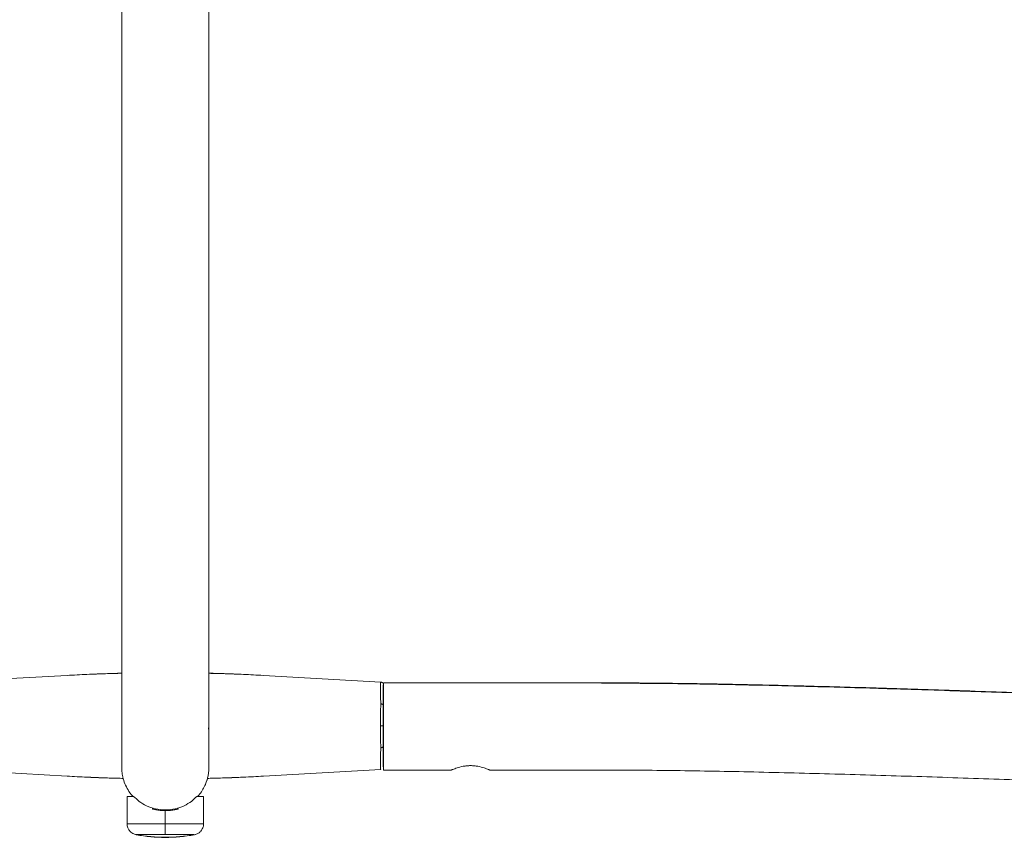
# Model space of a CAD drawing. Extents: x 6 to 143, y 738 to 839.
# Tile 7 of 9: x 107 to 125, y 809 to 824. Entities that reach past the tile are written whole.
import ezdxf

# ---------------------------------------------------------------- set-up
doc = ezdxf.new("R2010")
doc.units = 0
doc.header["$MEASUREMENT"] = 0
doc.layers.get('0').update_dxf_attribs({"lineweight": 0})

msp = doc.modelspace()

# ---------------------------------------------------------------- linework, layer by layer
at = {"color": 18, "lineweight": 9, "true_color": 0x000000}
for p, q in [((109.088, 836.647), (109.088, 813.813)), ((109.088, 836.644), (109.088, 813.81)), ((110.688, 813.813), (110.688, 836.647)), ((105.934, 811.709), (108.087, 811.829)), ((113.84, 811.708), (111.687, 811.829)), ((113.888, 811.695), (117.888, 811.695)), ((113.888, 811.505), (113.887, 811.505)), ((110.686, 810.906), (110.678, 810.841)), ((113.887, 810.905), (113.888, 810.905)), ((113.887, 810.905), (113.887, 810.905)), ((113.887, 810.905), (113.887, 810.905)), ((113.887, 810.305), (113.888, 810.305)), ((113.888, 810.305), (113.888, 810.295)), ((110.688, 810.145), (110.688, 810.147)), ((105.934, 810.103), (108.087, 809.982)), ((113.84, 810.103), (111.687, 809.982)), ((113.888, 810.095), (115.138, 810.095)), ((115.838, 810.095), (117.888, 810.095)), ((109.188, 809.612), (109.188, 809.107)), ((109.188, 809.609), (109.188, 809.104)), ((109.188, 809.609), (109.188, 809.609)), ((110.588, 809.612), (110.469, 809.612)), ((110.588, 809.107), (110.588, 809.612)), ((109.888, 809.107), (109.888, 809.362))]:
    msp.add_line(p, q, dxfattribs=at)
for points in [[(113.888, 811.695), (113.888, 811.675), (113.888, 811.616), (113.888, 811.521), (113.888, 811.394), (113.888, 811.242), (113.888, 811.073), (113.888, 810.895), (113.888, 810.717), (113.888, 810.548), (113.888, 810.396), (113.888, 810.27), (113.888, 810.174), (113.888, 810.115), (113.888, 810.095)], [(113.888, 811.505), (113.888, 811.52), (113.888, 811.616), (113.888, 811.675), (113.888, 811.695)], [(113.888, 810.295), (113.888, 810.316), (113.888, 810.375), (113.888, 810.471), (113.888, 810.595), (113.888, 810.74), (113.888, 810.895), (113.888, 811.05), (113.888, 811.195), (113.888, 811.319), (113.888, 811.415), (113.888, 811.475), (113.888, 811.495)], [(113.887, 810.905), (113.886, 810.905), (113.883, 810.905), (113.878, 810.905), (113.872, 810.905), (113.864, 810.905), (113.855, 810.905), (113.846, 810.905), (113.836, 810.905)], [(113.887, 810.905), (113.886, 810.905), (113.883, 810.905), (113.878, 810.905), (113.872, 810.905), (113.864, 810.905), (113.855, 810.905), (113.846, 810.905), (113.836, 810.905)], [(113.836, 810.905), (113.846, 810.905), (113.855, 810.905), (113.864, 810.905), (113.872, 810.905), (113.878, 810.905), (113.883, 810.905), (113.886, 810.905), (113.887, 810.905)], [(113.888, 810.095), (113.888, 810.115), (113.888, 810.174), (113.888, 810.27), (113.888, 810.305)], [(110.661, 809.937), (110.627, 809.836), (110.617, 809.814)], [(109.307, 809.612), (109.256, 809.612), (109.219, 809.612), (109.196, 809.612), (109.188, 809.612)], [(109.188, 809.107), (109.206, 809.107), (109.258, 809.107), (109.341, 809.107), (109.452, 809.107), (109.585, 809.107), (109.733, 809.107), (109.888, 809.107)], [(109.888, 809.107), (109.888, 809.072), (109.888, 809.039), (109.888, 809.007), (109.888, 808.979), (109.888, 808.954), (109.888, 808.934), (109.888, 808.919), (109.888, 808.91)], [(109.888, 809.107), (110.044, 809.107), (110.192, 809.107), (110.325, 809.107), (110.436, 809.107), (110.519, 809.107), (110.571, 809.107), (110.588, 809.107)], [(109.353, 808.91), (109.363, 808.91), (109.393, 808.91), (109.443, 808.91), (109.51, 808.91), (109.591, 808.91), (109.683, 808.91), (109.784, 808.91), (109.888, 808.91)], [(109.888, 808.91), (109.993, 808.91), (110.093, 808.91), (110.186, 808.91), (110.267, 808.91), (110.334, 808.91), (110.383, 808.91), (110.414, 808.91), (110.424, 808.91)]]:
    msp.add_lwpolyline(points, dxfattribs=at)
for points, knots in [([(109.088, 813.813), (109.088, 813.76), (109.088, 813.708), (109.088, 813.655), (109.088, 813.554), (109.088, 813.451), (109.088, 813.349), (109.088, 813.281), (109.088, 813.213), (109.088, 813.145)], [0, 0, 0, 0, 1, 1, 1, 2, 2, 2, 3, 3, 3, 3]), ([(109.088, 813.81), (109.088, 813.757), (109.088, 813.704), (109.088, 813.651), (109.088, 813.55), (109.088, 813.448), (109.088, 813.346), (109.088, 813.278), (109.088, 813.21), (109.088, 813.141)], [0, 0, 0, 0, 1, 1, 1, 2, 2, 2, 3, 3, 3, 3]), ([(110.688, 813.145), (110.688, 813.199), (110.688, 813.253), (110.688, 813.307), (110.688, 813.409), (110.688, 813.512), (110.688, 813.613), (110.688, 813.68), (110.688, 813.747), (110.688, 813.813)], [0, 0, 0, 0, 1, 1, 1, 2, 2, 2, 3, 3, 3, 3]), ([(109.088, 813.145), (109.088, 813.091), (109.088, 813.037), (109.088, 812.983), (109.088, 812.881), (109.088, 812.779), (109.088, 812.677), (109.088, 812.576), (109.088, 812.475), (109.088, 812.376), (109.088, 812.277), (109.088, 812.179), (109.088, 812.083), (109.088, 811.987), (109.088, 811.893), (109.088, 811.801), (109.088, 811.709), (109.088, 811.62), (109.088, 811.533), (109.088, 811.447), (109.088, 811.363), (109.088, 811.282), (109.088, 811.202), (109.088, 811.125), (109.088, 811.051), (109.088, 810.978), (109.088, 810.908), (109.088, 810.842), (109.088, 810.776), (109.088, 810.715), (109.088, 810.657), (109.088, 810.6), (109.088, 810.547), (109.088, 810.498), (109.088, 810.45), (109.088, 810.406), (109.088, 810.368), (109.088, 810.329), (109.088, 810.295), (109.088, 810.266), (109.088, 810.237), (109.088, 810.213), (109.088, 810.195), (109.088, 810.176), (109.088, 810.163), (109.088, 810.154), (109.088, 810.15), (109.088, 810.147), (109.088, 810.146), (109.088, 810.146), (109.088, 810.145), (109.088, 810.145)], [0, 0, 0, 0, 1, 1, 1, 2, 2, 2, 3, 3, 3, 4, 4, 4, 5, 5, 5, 6, 6, 6, 7, 7, 7, 8, 8, 8, 9, 9, 9, 10, 10, 10, 11, 11, 11, 12, 12, 12, 13, 13, 13, 14, 14, 14, 15, 15, 15, 16, 16, 16, 17, 17, 17, 17]), ([(109.088, 813.141), (109.088, 813.088), (109.088, 813.034), (109.088, 812.98), (109.088, 812.877), (109.088, 812.775), (109.088, 812.674), (109.088, 812.572), (109.088, 812.472), (109.088, 812.373), (109.088, 812.273), (109.088, 812.175), (109.088, 812.079), (109.088, 812.008), (109.088, 811.939), (109.088, 811.869)], [0, 0, 0, 0, 1, 1, 1, 2, 2, 2, 3, 3, 3, 4, 4, 4, 5, 5, 5, 5]), ([(110.479, 809.609), (110.492, 809.622), (110.505, 809.635), (110.517, 809.649), (110.54, 809.678), (110.56, 809.709), (110.579, 809.741), (110.596, 809.77), (110.611, 809.8), (110.624, 809.831), (110.636, 809.858), (110.646, 809.887), (110.655, 809.915), (110.662, 809.94), (110.668, 809.965), (110.673, 809.991), (110.678, 810.012), (110.681, 810.032), (110.683, 810.053), (110.685, 810.069), (110.686, 810.084), (110.687, 810.1), (110.688, 810.109), (110.688, 810.119), (110.688, 810.128), (110.688, 810.132), (110.688, 810.136), (110.688, 810.14), (110.688, 810.141), (110.688, 810.141), (110.688, 810.142), (110.688, 810.142), (110.688, 810.142), (110.688, 810.143), (110.688, 810.143), (110.688, 810.143), (110.688, 810.143), (110.688, 810.143), (110.688, 810.144), (110.688, 810.144), (110.688, 810.144), (110.688, 810.144), (110.688, 810.144), (110.688, 810.145), (110.688, 810.145), (110.688, 810.145), (110.688, 810.145), (110.688, 810.146), (110.688, 810.148), (110.688, 810.153), (110.688, 810.164), (110.688, 810.18), (110.688, 810.196), (110.688, 810.217), (110.688, 810.243), (110.688, 810.269), (110.688, 810.3), (110.688, 810.336), (110.688, 810.372), (110.688, 810.413), (110.688, 810.459), (110.688, 810.505), (110.688, 810.555), (110.688, 810.61), (110.688, 810.665), (110.688, 810.725), (110.688, 810.788), (110.688, 810.852), (110.688, 810.919), (110.688, 810.991), (110.688, 811.062), (110.688, 811.137), (110.688, 811.216), (110.688, 811.295), (110.688, 811.377), (110.688, 811.462), (110.688, 811.547), (110.688, 811.635), (110.688, 811.725), (110.688, 811.815), (110.688, 811.908), (110.688, 812.003), (110.688, 812.098), (110.688, 812.195), (110.688, 812.294), (110.688, 812.392), (110.688, 812.492), (110.688, 812.593), (110.688, 812.694), (110.688, 812.796), (110.688, 812.898), (110.688, 812.98), (110.688, 813.063), (110.688, 813.145)], [0, 0, 0, 0, 1, 1, 1, 2, 2, 2, 3, 3, 3, 4, 4, 4, 5, 5, 5, 6, 6, 6, 7, 7, 7, 8, 8, 8, 9, 9, 9, 10, 10, 10, 11, 11, 11, 12, 12, 12, 13, 13, 13, 14, 14, 14, 15, 15, 15, 16, 16, 16, 17, 17, 17, 18, 18, 18, 19, 19, 19, 20, 20, 20, 21, 21, 21, 22, 22, 22, 23, 23, 23, 24, 24, 24, 25, 25, 25, 26, 26, 26, 27, 27, 27, 28, 28, 28, 29, 29, 29, 30, 30, 30, 31, 31, 31, 31]), ([(109.088, 811.869), (108.991, 811.867), (108.893, 811.864), (108.789, 811.861), (108.681, 811.858), (108.567, 811.853), (108.451, 811.848), (108.331, 811.842), (108.209, 811.836), (108.087, 811.829)], [0, 0, 0, 0, 1, 1, 1, 2, 2, 2, 3, 3, 3, 3]), ([(108.731, 811.859), (108.7, 811.858), (108.67, 811.857), (108.639, 811.856), (108.615, 811.855), (108.591, 811.854), (108.566, 811.852)], [0, 0, 0, 0, 1, 1, 1, 2, 2, 2, 2]), ([(109.088, 811.869), (109.061, 811.869), (109.035, 811.868), (109.008, 811.868), (108.954, 811.866), (108.9, 811.864), (108.846, 811.863)], [0, 0, 0, 0, 1, 1, 1, 2, 2, 2, 2]), ([(111.251, 811.851), (111.248, 811.851), (111.244, 811.851), (111.24, 811.851), (111.149, 811.856), (111.057, 811.859), (110.965, 811.862), (110.899, 811.864), (110.832, 811.866), (110.766, 811.868), (110.74, 811.868), (110.714, 811.869), (110.688, 811.869)], [0, 0, 0, 0, 1, 1, 1, 2, 2, 2, 3, 3, 3, 4, 4, 4, 4]), ([(111.687, 811.829), (111.565, 811.836), (111.443, 811.842), (111.323, 811.848), (111.207, 811.853), (111.092, 811.858), (110.984, 811.861), (110.882, 811.864), (110.785, 811.866), (110.688, 811.869)], [0, 0, 0, 0, 1, 1, 1, 2, 2, 2, 3, 3, 3, 3]), ([(113.84, 811.307), (113.839, 811.364), (113.838, 811.422), (113.838, 811.472), (113.837, 811.521), (113.837, 811.563), (113.837, 811.598), (113.837, 811.633), (113.837, 811.662), (113.838, 811.679), (113.838, 811.696), (113.839, 811.702), (113.84, 811.708)], [0, 0, 0, 0, 1, 1, 1, 2, 2, 2, 3, 3, 3, 4, 4, 4, 4]), ([(113.875, 811.69), (113.873, 811.693), (113.87, 811.695), (113.868, 811.697), (113.863, 811.701), (113.858, 811.704), (113.852, 811.706), (113.848, 811.707), (113.844, 811.707), (113.84, 811.708)], [0, 0, 0, 0, 1, 1, 1, 2, 2, 2, 3, 3, 3, 3]), ([(113.887, 811.658), (113.887, 811.651), (113.887, 811.644), (113.887, 811.624), (113.887, 811.604), (113.887, 811.571), (113.887, 811.53), (113.887, 811.498), (113.887, 811.462), (113.887, 811.42), (113.887, 811.378), (113.887, 811.33), (113.887, 811.282)], [0, 0, 0, 0, 1, 1, 1, 2, 2, 2, 3, 3, 3, 4, 4, 4, 4]), ([(117.888, 811.695), (118.352, 811.693), (118.815, 811.69), (119.278, 811.684), (119.769, 811.678), (120.26, 811.669), (120.751, 811.657), (121.254, 811.646), (121.757, 811.633), (122.261, 811.619), (122.77, 811.605), (123.279, 811.589), (123.787, 811.573), (124.298, 811.557), (124.809, 811.539), (125.32, 811.521), (125.833, 811.503), (126.346, 811.484), (126.858, 811.465), (127.374, 811.446), (127.89, 811.426), (128.406, 811.405), (128.927, 811.385), (129.447, 811.363), (129.968, 811.342), (130.899, 811.304), (131.83, 811.265), (132.761, 811.225), (133.696, 811.185), (134.631, 811.144), (135.567, 811.104), (135.772, 811.095), (135.978, 811.086), (136.184, 811.077), (136.385, 811.069), (136.587, 811.06), (136.789, 811.052), (136.986, 811.043), (137.183, 811.035), (137.38, 811.027), (137.57, 811.019), (137.76, 811.011), (137.95, 811.003), (138.13, 810.996), (138.311, 810.988), (138.492, 810.981), (138.662, 810.974), (138.831, 810.968), (139.001, 810.961), (139.156, 810.956), (139.311, 810.95), (139.466, 810.945)], [0, 0, 0, 0, 1, 1, 1, 2, 2, 2, 3, 3, 3, 4, 4, 4, 5, 5, 5, 6, 6, 6, 7, 7, 7, 8, 8, 8, 9, 9, 9, 10, 10, 10, 11, 11, 11, 12, 12, 12, 13, 13, 13, 14, 14, 14, 15, 15, 15, 16, 16, 16, 17, 17, 17, 17]), ([(139.466, 810.937), (139.276, 810.944), (139.087, 810.951), (138.898, 810.958), (138.695, 810.966), (138.492, 810.974), (138.29, 810.982), (138.08, 810.991), (137.871, 810.999), (137.661, 811.008), (137.449, 811.017), (137.237, 811.026), (137.025, 811.034), (136.814, 811.043), (136.603, 811.052), (136.392, 811.061), (136.184, 811.07), (135.976, 811.079), (135.769, 811.088), (135.566, 811.097), (135.363, 811.106), (135.16, 811.114), (134.964, 811.123), (134.767, 811.131), (134.571, 811.14), (134.184, 811.156), (133.796, 811.173), (133.409, 811.19), (133.057, 811.205), (132.706, 811.22), (132.354, 811.235), (132.039, 811.248), (131.725, 811.262), (131.41, 811.275), (131.161, 811.285), (130.911, 811.296), (130.662, 811.306), (130.442, 811.315), (130.222, 811.325), (130.002, 811.334), (129.804, 811.342), (129.605, 811.35), (129.407, 811.358), (129.215, 811.366), (129.023, 811.373), (128.831, 811.381), (128.644, 811.389), (128.458, 811.396), (128.272, 811.403), (128.091, 811.41), (127.911, 811.418), (127.73, 811.425), (127.464, 811.435), (127.199, 811.445), (126.934, 811.455), (126.68, 811.465), (126.427, 811.474), (126.174, 811.483), (125.923, 811.493), (125.672, 811.502), (125.422, 811.511), (125.169, 811.52), (124.916, 811.528), (124.663, 811.537), (124.407, 811.546), (124.151, 811.554), (123.895, 811.563), (123.721, 811.568), (123.547, 811.574), (123.373, 811.579), (123.159, 811.586), (122.944, 811.592), (122.73, 811.599), (122.475, 811.606), (122.221, 811.613), (121.966, 811.62), (121.673, 811.628), (121.38, 811.636), (121.087, 811.643), (120.759, 811.65), (120.43, 811.657), (120.101, 811.664), (119.741, 811.671), (119.382, 811.677), (119.022, 811.681), (118.644, 811.685), (118.266, 811.686), (117.888, 811.688)], [0, 0, 0, 0, 1, 1, 1, 2, 2, 2, 3, 3, 3, 4, 4, 4, 5, 5, 5, 6, 6, 6, 7, 7, 7, 8, 8, 8, 9, 9, 9, 10, 10, 10, 11, 11, 11, 12, 12, 12, 13, 13, 13, 14, 14, 14, 15, 15, 15, 16, 16, 16, 17, 17, 17, 18, 18, 18, 19, 19, 19, 20, 20, 20, 21, 21, 21, 22, 22, 22, 23, 23, 23, 24, 24, 24, 25, 25, 25, 26, 26, 26, 27, 27, 27, 28, 28, 28, 29, 29, 29, 29]), ([(113.836, 810.905), (113.836, 810.976), (113.836, 811.046), (113.837, 811.112), (113.838, 811.179), (113.839, 811.243), (113.84, 811.307)], [0, 0, 0, 0, 1, 1, 1, 2, 2, 2, 2]), ([(113.84, 811.307), (113.844, 811.306), (113.848, 811.306), (113.852, 811.306), (113.858, 811.305), (113.863, 811.303), (113.868, 811.302), (113.87, 811.3), (113.873, 811.299), (113.875, 811.298), (113.878, 811.296), (113.88, 811.295), (113.881, 811.293), (113.883, 811.292), (113.885, 811.29), (113.885, 811.288), (113.886, 811.286), (113.887, 811.284), (113.887, 811.282)], [0, 0, 0, 0, 1, 1, 1, 2, 2, 2, 3, 3, 3, 4, 4, 4, 5, 5, 5, 6, 6, 6, 6]), ([(113.887, 811.282), (113.887, 811.215), (113.887, 811.147), (113.887, 811.076), (113.887, 811.021), (113.887, 810.963), (113.887, 810.905)], [0, 0, 0, 0, 1, 1, 1, 2, 2, 2, 2]), ([(109.088, 810.865), (109.088, 810.854), (109.088, 810.843), (109.088, 810.831), (109.088, 810.819), (109.088, 810.805), (109.088, 810.791), (109.088, 810.778), (109.088, 810.765), (109.088, 810.751), (109.088, 810.738), (109.088, 810.724), (109.088, 810.71), (109.088, 810.697), (109.088, 810.684), (109.088, 810.671), (109.088, 810.659), (109.088, 810.647), (109.088, 810.634), (109.088, 810.623), (109.088, 810.612), (109.088, 810.601), (109.088, 810.59), (109.088, 810.58), (109.088, 810.57), (109.088, 810.561), (109.088, 810.552), (109.088, 810.542), (109.088, 810.533), (109.088, 810.524), (109.088, 810.514), (109.088, 810.503), (109.088, 810.492), (109.088, 810.481), (109.088, 810.469), (109.088, 810.456), (109.088, 810.443), (109.088, 810.429), (109.088, 810.414), (109.088, 810.4), (109.088, 810.384), (109.088, 810.368), (109.088, 810.351), (109.088, 810.34), (109.088, 810.329), (109.088, 810.317), (109.088, 810.305), (109.088, 810.294), (109.088, 810.282), (109.088, 810.27), (109.088, 810.257), (109.088, 810.245), (109.088, 810.233), (109.088, 810.221), (109.088, 810.21), (109.088, 810.198), (109.088, 810.187), (109.088, 810.176), (109.088, 810.166), (109.088, 810.156), (109.088, 810.147)], [0, 0, 0, 0, 1, 1, 1, 2, 2, 2, 3, 3, 3, 4, 4, 4, 5, 5, 5, 6, 6, 6, 7, 7, 7, 8, 8, 8, 9, 9, 9, 10, 10, 10, 11, 11, 11, 12, 12, 12, 13, 13, 13, 14, 14, 14, 15, 15, 15, 16, 16, 16, 17, 17, 17, 18, 18, 18, 19, 19, 19, 20, 20, 20, 20]), ([(113.84, 810.504), (113.839, 810.567), (113.838, 810.631), (113.837, 810.697), (113.836, 810.765), (113.836, 810.835), (113.836, 810.905)], [0, 0, 0, 0, 1, 1, 1, 2, 2, 2, 2]), ([(113.887, 810.905), (113.887, 810.831), (113.887, 810.758), (113.887, 810.688), (113.887, 810.633), (113.887, 810.581), (113.887, 810.529)], [0, 0, 0, 0, 1, 1, 1, 2, 2, 2, 2]), ([(113.84, 810.103), (113.839, 810.109), (113.838, 810.115), (113.838, 810.132), (113.837, 810.149), (113.837, 810.177), (113.837, 810.213), (113.837, 810.248), (113.837, 810.29), (113.838, 810.339), (113.838, 810.389), (113.839, 810.447), (113.84, 810.504)], [0, 0, 0, 0, 1, 1, 1, 2, 2, 2, 3, 3, 3, 4, 4, 4, 4]), ([(113.84, 810.504), (113.844, 810.504), (113.849, 810.505), (113.853, 810.505), (113.858, 810.506), (113.864, 810.508), (113.868, 810.51), (113.871, 810.511), (113.873, 810.512), (113.876, 810.513), (113.878, 810.515), (113.88, 810.516), (113.882, 810.518), (113.883, 810.52), (113.885, 810.521), (113.886, 810.523), (113.886, 810.525), (113.887, 810.527), (113.887, 810.529)], [0, 0, 0, 0, 1, 1, 1, 2, 2, 2, 3, 3, 3, 4, 4, 4, 5, 5, 5, 6, 6, 6, 6]), ([(113.887, 810.529), (113.887, 810.469), (113.887, 810.409), (113.887, 810.358), (113.887, 810.307), (113.887, 810.266), (113.887, 810.233), (113.887, 810.207), (113.887, 810.187), (113.887, 810.174), (113.887, 810.162), (113.887, 810.157), (113.887, 810.153)], [0, 0, 0, 0, 1, 1, 1, 2, 2, 2, 3, 3, 3, 4, 4, 4, 4]), ([(109.088, 810.147), (109.088, 810.146), (109.088, 810.146), (109.088, 810.146), (109.088, 810.145), (109.088, 810.147), (109.088, 810.144), (109.088, 810.144), (109.088, 810.144), (109.088, 810.143), (109.088, 810.143), (109.088, 810.143), (109.088, 810.142), (109.088, 810.142), (109.088, 810.142), (109.088, 810.141), (109.088, 810.14), (109.088, 810.139), (109.088, 810.138), (109.089, 810.114), (109.09, 810.091), (109.092, 810.068), (109.095, 810.034), (109.101, 810), (109.108, 809.967), (109.118, 809.925), (109.131, 809.883), (109.147, 809.843), (109.163, 809.805), (109.182, 809.768), (109.204, 809.731), (109.227, 809.691), (109.253, 809.652), (109.285, 809.619), (109.289, 809.616), (109.293, 809.612), (109.296, 809.609)], [0, 0, 0, 0, 1, 1, 1, 2, 2, 2, 3, 3, 3, 4, 4, 4, 5, 5, 5, 6, 6, 6, 7, 7, 7, 8, 8, 8, 9, 9, 9, 10, 10, 10, 11, 11, 11, 12, 12, 12, 12]), ([(115.138, 810.095), (115.14, 810.096), (115.141, 810.096), (115.145, 810.098), (115.149, 810.1), (115.156, 810.103), (115.165, 810.107), (115.183, 810.114), (115.209, 810.124), (115.241, 810.134), (115.273, 810.145), (115.311, 810.155), (115.354, 810.163), (115.375, 810.167), (115.397, 810.17), (115.42, 810.172), (115.442, 810.174), (115.465, 810.175), (115.488, 810.176)], [0, 0, 0, 0, 1, 1, 1, 2, 2, 2, 3, 3, 3, 4, 4, 4, 5, 5, 5, 6, 6, 6, 6]), ([(115.488, 810.176), (115.465, 810.175), (115.442, 810.174), (115.419, 810.172), (115.397, 810.17), (115.375, 810.167), (115.353, 810.163), (115.311, 810.155), (115.274, 810.145), (115.241, 810.134), (115.208, 810.124), (115.181, 810.113), (115.165, 810.107), (115.162, 810.105), (115.159, 810.104), (115.156, 810.103)], [0, 0, 0, 0, 1, 1, 1, 2, 2, 2, 3, 3, 3, 4, 4, 4, 5, 5, 5, 5]), ([(115.488, 810.176), (115.512, 810.175), (115.535, 810.174), (115.558, 810.172), (115.58, 810.17), (115.602, 810.167), (115.623, 810.163), (115.666, 810.155), (115.704, 810.145), (115.736, 810.134), (115.768, 810.124), (115.793, 810.114), (115.811, 810.107), (115.82, 810.103), (115.827, 810.1), (115.831, 810.098), (115.836, 810.096), (115.837, 810.096), (115.838, 810.095)], [0, 0, 0, 0, 1, 1, 1, 2, 2, 2, 3, 3, 3, 4, 4, 4, 5, 5, 5, 6, 6, 6, 6]), ([(108.087, 809.982), (108.21, 809.975), (108.333, 809.968), (108.451, 809.964), (108.475, 809.963), (108.499, 809.962), (108.522, 809.961)], [0, 0, 0, 0, 1, 1, 1, 2, 2, 2, 2]), ([(109.116, 809.942), (109.109, 809.942), (109.102, 809.942), (109.095, 809.942), (109.005, 809.943), (108.898, 809.947), (108.789, 809.95), (108.679, 809.954), (108.566, 809.958), (108.451, 809.964), (108.332, 809.969), (108.209, 809.975), (108.087, 809.982)], [0, 0, 0, 0, 1, 1, 1, 2, 2, 2, 3, 3, 3, 4, 4, 4, 4]), ([(108.522, 809.96), (108.526, 809.96), (108.53, 809.96), (108.534, 809.96), (108.625, 809.956), (108.717, 809.952), (108.809, 809.949), (108.875, 809.947), (108.941, 809.945), (109.008, 809.944), (109.044, 809.943), (109.08, 809.942), (109.117, 809.941)], [0, 0, 0, 0, 1, 1, 1, 2, 2, 2, 3, 3, 3, 4, 4, 4, 4]), ([(111.687, 809.982), (111.564, 809.975), (111.442, 809.969), (111.323, 809.963), (111.207, 809.958), (111.095, 809.954), (110.984, 809.95), (110.876, 809.947), (110.769, 809.943), (110.679, 809.942), (110.673, 809.942), (110.667, 809.942), (110.661, 809.942)], [0, 0, 0, 0, 1, 1, 1, 2, 2, 2, 3, 3, 3, 4, 4, 4, 4]), ([(110.661, 809.941), (110.696, 809.942), (110.731, 809.943), (110.766, 809.944), (110.821, 809.945), (110.876, 809.947), (110.93, 809.949)], [0, 0, 0, 0, 1, 1, 1, 2, 2, 2, 2]), ([(111.041, 809.952), (111.072, 809.953), (111.103, 809.954), (111.134, 809.955), (111.159, 809.956), (111.183, 809.958), (111.207, 809.959)], [0, 0, 0, 0, 1, 1, 1, 2, 2, 2, 2]), ([(111.207, 809.959), (111.246, 809.96), (111.284, 809.962), (111.323, 809.963), (111.441, 809.968), (111.564, 809.975), (111.687, 809.982)], [0, 0, 0, 0, 1, 1, 1, 2, 2, 2, 2]), ([(117.888, 810.095), (118.339, 810.093), (118.79, 810.09), (119.241, 810.085), (119.722, 810.079), (120.203, 810.069), (120.684, 810.059), (121.179, 810.047), (121.674, 810.035), (122.168, 810.021), (122.67, 810.007), (123.171, 809.992), (123.672, 809.976), (124.176, 809.96), (124.68, 809.943), (125.184, 809.925), (125.69, 809.907), (126.195, 809.889), (126.701, 809.87), (127.211, 809.851), (127.72, 809.831), (128.229, 809.811), (128.743, 809.791), (129.257, 809.77), (129.771, 809.749), (130.691, 809.711), (131.61, 809.672), (132.529, 809.633), (133.455, 809.594), (134.382, 809.553), (135.308, 809.514), (135.593, 809.501), (135.879, 809.489), (136.164, 809.477), (136.442, 809.465), (136.721, 809.453), (136.999, 809.441), (137.266, 809.43), (137.533, 809.419), (137.801, 809.408), (138.051, 809.397), (138.302, 809.387), (138.553, 809.378), (138.635, 809.374), (138.716, 809.371), (138.798, 809.368)], [0, 0, 0, 0, 1, 1, 1, 2, 2, 2, 3, 3, 3, 4, 4, 4, 5, 5, 5, 6, 6, 6, 7, 7, 7, 8, 8, 8, 9, 9, 9, 10, 10, 10, 11, 11, 11, 12, 12, 12, 13, 13, 13, 14, 14, 14, 15, 15, 15, 15]), ([(109.888, 809.362), (109.827, 809.366), (109.765, 809.37), (109.707, 809.383), (109.649, 809.395), (109.595, 809.415), (109.545, 809.439), (109.495, 809.463), (109.45, 809.49), (109.411, 809.52), (109.372, 809.549), (109.34, 809.58), (109.307, 809.612)], [0, 0, 0, 0, 1, 1, 1, 2, 2, 2, 3, 3, 3, 4, 4, 4, 4]), ([(110.469, 809.612), (110.437, 809.581), (110.405, 809.549), (110.366, 809.52), (110.327, 809.491), (110.282, 809.463), (110.232, 809.44), (110.182, 809.416), (110.128, 809.395), (110.07, 809.383), (110.012, 809.37), (109.95, 809.366), (109.888, 809.362)], [0, 0, 0, 0, 1, 1, 1, 2, 2, 2, 3, 3, 3, 4, 4, 4, 4]), ([(109.888, 809.35), (109.872, 809.35), (109.856, 809.35), (109.841, 809.351), (109.824, 809.352), (109.808, 809.353), (109.792, 809.355), (109.762, 809.358), (109.734, 809.362), (109.712, 809.367), (109.704, 809.368), (109.698, 809.369), (109.691, 809.371), (109.677, 809.374), (109.666, 809.377), (109.658, 809.379), (109.652, 809.381), (109.649, 809.382), (109.645, 809.383)], [0, 0, 0, 0, 1, 1, 1, 2, 2, 2, 3, 3, 3, 4, 4, 4, 5, 5, 5, 6, 6, 6, 6]), ([(110.132, 809.383), (110.128, 809.382), (110.125, 809.381), (110.119, 809.379), (110.113, 809.377), (110.105, 809.375), (110.096, 809.373), (110.093, 809.372), (110.089, 809.372), (110.086, 809.371), (110.079, 809.369), (110.072, 809.368), (110.065, 809.367), (110.042, 809.362), (110.014, 809.358), (109.984, 809.355), (109.969, 809.353), (109.953, 809.352), (109.936, 809.351), (109.92, 809.35), (109.904, 809.35), (109.888, 809.35)], [0, 0, 0, 0, 1, 1, 1, 2, 2, 2, 3, 3, 3, 4, 4, 4, 5, 5, 5, 6, 6, 6, 7, 7, 7, 7]), ([(109.191, 809.107), (109.19, 809.101), (109.189, 809.095), (109.189, 809.089), (109.189, 809.066), (109.197, 809.042), (109.208, 809.021), (109.216, 809.004), (109.226, 808.988), (109.239, 808.974), (109.249, 808.962), (109.261, 808.952), (109.274, 808.943), (109.285, 808.935), (109.296, 808.929), (109.309, 808.923), (109.318, 808.919), (109.328, 808.915), (109.339, 808.913), (109.344, 808.912), (109.348, 808.911), (109.353, 808.91)], [0, 0, 0, 0, 1, 1, 1, 2, 2, 2, 3, 3, 3, 4, 4, 4, 5, 5, 5, 6, 6, 6, 7, 7, 7, 7]), ([(110.433, 808.913), (110.44, 808.914), (110.447, 808.916), (110.453, 808.918), (110.468, 808.922), (110.481, 808.929), (110.494, 808.937), (110.511, 808.948), (110.527, 808.961), (110.54, 808.976), (110.554, 808.993), (110.565, 809.012), (110.574, 809.033), (110.584, 809.055), (110.592, 809.08), (110.588, 809.103), (110.588, 809.105), (110.588, 809.106), (110.588, 809.107)], [0, 0, 0, 0, 1, 1, 1, 2, 2, 2, 3, 3, 3, 4, 4, 4, 5, 5, 5, 6, 6, 6, 6])]:
    msp.add_open_spline(points, degree=3, knots=knots, dxfattribs=at)
for points in [[(109.352, 808.907), (109.707, 808.843), (110.07, 808.843), (110.424, 808.907)], [(109.353, 808.91), (109.707, 808.846), (110.07, 808.846), (110.424, 808.91)], [(109.353, 808.91), (109.707, 808.846), (110.07, 808.846), (110.424, 808.91)]]:
    msp.add_open_spline(points, degree=3, dxfattribs=at)

doc.saveas('drawing.dxf')
